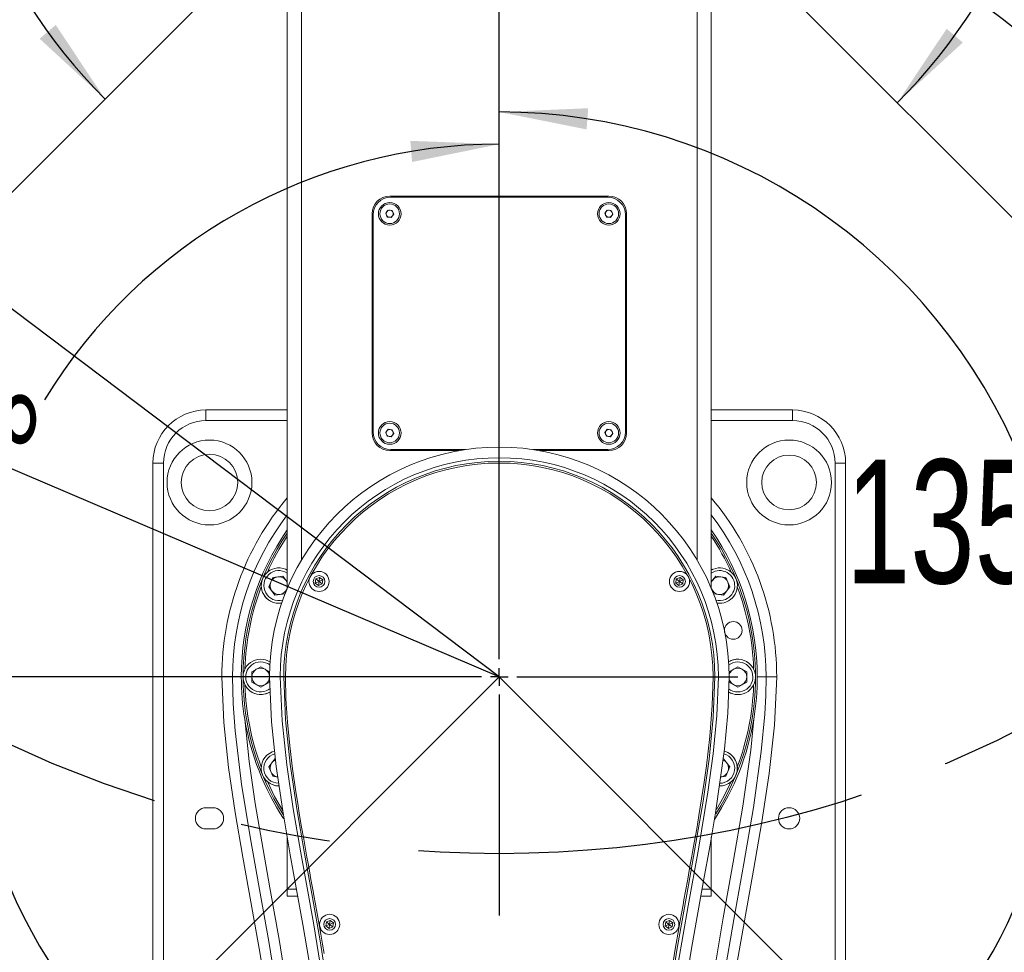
# Model space of a CAD drawing. Header units: millimetres. Extents: x 0 to 479, y 0 to 297.
# Tile 7 of 18: x 170 to 197, y 193 to 219. Entities that reach past the tile are written whole.
import ezdxf

# ---------------------------------------------------------------- set-up
doc = ezdxf.new("R2010")
doc.units = ezdxf.units.MM
doc.linetypes.add('CENTERX2', pattern=[20.32, 12.7, -2.54, 2.54, -2.54])
doc.layers.add('10', color=7, linetype='Continuous')
doc.styles.add('SLDTEXTSTYLE1', font='TXT', dxfattribs={"width": 0.7})
doc.styles.add('SLDTEXTSTYLE3', font='TXT', dxfattribs={"width": 0.7, "bigfont": 'bigfont'})
doc.dimstyles.new('SLDDIMSTYLE0', dxfattribs={"dimtxt": 3.5, "dimasz": 2.5, "dimexe": 0, "dimexo": 0.0625, "dimgap": 0.875, "dimtad": 0, "dimtih": 1, "dimtoh": 1, "dimdec": 4, "dimlfac": 10, "dimzin": 12, "dimdsep": 46, "dimtxsty": 'SLDTEXTSTYLE1', "dimsah": 1, "dimcen": 0.09, "dimazin": 3, "dimtfac": 1, "dimtofl": 0, "dimtmove": 0, "dimatfit": 3, "dimfxl": 0, "dimfrac": 2, "dimtolj": 1, "dimtzin": 12, "dimarcsym": 0})
doc.dimstyles.new('SLDDIMSTYLE1', dxfattribs={"dimtxt": 3.5, "dimasz": 2.5, "dimexe": 0, "dimexo": 0.0625, "dimgap": 0.875, "dimtad": 2, "dimlfac": 10, "dimrnd": 1e-09, "dimzin": 12, "dimdsep": 46, "dimtxsty": 'SLDTEXTSTYLE1', "dimsah": 1, "dimcen": 0.09, "dimadec": 0, "dimazin": 3, "dimtfac": 1, "dimtofl": 0, "dimtmove": 0, "dimatfit": 3, "dimfxl": 0, "dimfrac": 2, "dimtolj": 1, "dimtzin": 12, "dimarcsym": 0})
doc.dimstyles.new('SLDDIMSTYLE2', dxfattribs={"dimtxt": 3.5, "dimasz": 2.5, "dimexe": 0, "dimexo": 0.0625, "dimgap": 0.875, "dimtad": 0, "dimtih": 1, "dimtoh": 1, "dimlfac": 10, "dimrnd": 1e-09, "dimzin": 12, "dimdsep": 46, "dimtxsty": 'SLDTEXTSTYLE1', "dimsah": 1, "dimcen": 0, "dimadec": 0, "dimazin": 3, "dimtfac": 1, "dimtofl": 0, "dimtmove": 0, "dimatfit": 3, "dimfxl": 0, "dimfrac": 2, "dimtolj": 1, "dimtzin": 12, "dimarcsym": 0})
doc.dimstyles.new('SLDDIMSTYLE3', dxfattribs={"dimtxt": 3.5, "dimasz": 2.5, "dimexe": 0, "dimexo": 0.0625, "dimgap": 0.875, "dimtad": 0, "dimtih": 1, "dimtoh": 1, "dimdec": 1, "dimlfac": 10, "dimrnd": 1e-09, "dimzin": 12, "dimdsep": 46, "dimtxsty": 'SLDTEXTSTYLE1', "dimsah": 1, "dimcen": 0, "dimadec": 0, "dimazin": 3, "dimtfac": 1, "dimtdec": 1, "dimtofl": 0, "dimtmove": 0, "dimatfit": 3, "dimfxl": 0, "dimfrac": 2, "dimtolj": 1, "dimtzin": 12, "dimarcsym": 0})
doc.dimstyles.new('SLDDIMSTYLE4', dxfattribs={"dimtxt": 3.5, "dimasz": 2.5, "dimexe": 0, "dimexo": 0.0625, "dimgap": 0.875, "dimtad": 2, "dimdec": 1, "dimlfac": 10, "dimrnd": 1e-09, "dimzin": 12, "dimdsep": 46, "dimtxsty": 'SLDTEXTSTYLE1', "dimsah": 1, "dimcen": 0.09, "dimadec": 0, "dimazin": 3, "dimtfac": 1, "dimtdec": 1, "dimtofl": 0, "dimtmove": 0, "dimatfit": 3, "dimfxl": 0, "dimfrac": 2, "dimtolj": 1, "dimtzin": 12, "dimarcsym": 0})

# ---------------------------------------------------------------- blocks, each defined once
blk = doc.blocks.new('*D2')
at = {"layer": '10', "color": 7}
for start, end in [(90, 148.6456), (166.8355, 225)]:
    blk.add_arc((183.209, 200.318), 15.069, start, end, dxfattribs=at)
for points in [[(183.209, 215.387), (180.693, 215.481), (180.742, 214.883)], [(172.554, 189.662), (171.166, 191.763), (170.708, 191.375)]]:
    blk.add_solid(points, dxfattribs=at)
at = {"layer": '10', "color": 7, "insert": (163.529, 208.262, 0.01), "char_height": 3.5, "attachment_point": 1, "style": 'SLDTEXTSTYLE1'}
blk.add_mtext('135°', dxfattribs=at)
blk = doc.blocks.new('*D3')
at = {"layer": '10', "color": 7}
for start, end in [(22.2354, 90), (315, 5.8825)]:
    blk.add_arc((183.209, 200.318), 15.979, start, end, dxfattribs=at)
for points in [[(183.209, 216.297), (185.679, 215.804), (185.725, 216.403)], [(194.508, 189.019), (196.362, 190.723), (195.906, 191.114)]]:
    blk.add_solid(points, dxfattribs=at)
at = {"layer": '10', "color": 7, "insert": (193.015, 206.467, 0.01), "char_height": 3.5, "attachment_point": 1, "style": 'SLDTEXTSTYLE1'}
blk.add_mtext('135°', dxfattribs=at)
blk = doc.blocks.new('*D4')
at = {"layer": '10', "color": 7}
for start, end in [(21.4335, 90), (315, 5.0818)]:
    blk.add_arc((183.209, 227.818), 15.926, start, end, dxfattribs=at)
for points in [[(183.209, 243.744), (185.678, 243.251), (185.725, 243.849)], [(194.471, 216.557), (196.324, 218.261), (195.868, 218.651)]]:
    blk.add_solid(points, dxfattribs=at)
at = {"layer": '10', "color": 7, "insert": (193.015, 233.74, 0.01), "char_height": 3.5, "attachment_point": 1, "style": 'SLDTEXTSTYLE1'}
blk.add_mtext('135°', dxfattribs=at)
blk = doc.blocks.new('*D5')
at = {"layer": '10', "color": 7}
for start, end in [(90, 158.3518), (174.8696, 225)]:
    blk.add_arc((183.209, 227.818), 15.776, start, end, dxfattribs=at)
for points in [[(183.209, 243.594), (180.694, 243.696), (180.741, 243.098)], [(172.054, 216.663), (170.659, 218.759), (170.203, 218.369)]]:
    blk.add_solid(points, dxfattribs=at)
at = {"layer": '10', "color": 7, "insert": (162.149, 233.74, 0.01), "char_height": 3.5, "attachment_point": 1, "style": 'SLDTEXTSTYLE1'}
blk.add_mtext('135°', dxfattribs=at)
blk = doc.blocks.new('*D6')
at = {"layer": '10', "color": 7}
for p, q in [((176.459, 200.318), (142.461, 200.318)), ((142.961, 200.318), (142.961, 170.418)), ((172.209, 170.418), (142.461, 170.418))]:
    blk.add_line(p, q, dxfattribs=at)
for points in [[(142.961, 200.318), (142.661, 197.818), (143.261, 197.818)], [(142.961, 170.418), (143.261, 172.918), (142.661, 172.918)]]:
    blk.add_solid(points, dxfattribs=at)
at = {"layer": '10', "color": 7, "insert": (138.449, 181.964, 0.01), "char_height": 3.5, "attachment_point": 1, "rotation": 90, "style": 'SLDTEXTSTYLE1'}
blk.add_mtext('299', dxfattribs=at)
blk = doc.blocks.new('*D8')
at = {"layer": '10', "color": 7}
for p, q in [((183.209, 227.818), (255.856, 227.818)), ((255.356, 172.818), (255.356, 227.818)), ((183.209, 172.818), (255.856, 172.818))]:
    blk.add_line(p, q, dxfattribs=at)
for points in [[(255.356, 227.818), (255.056, 225.318), (255.656, 225.318)], [(255.356, 172.818), (255.656, 175.318), (255.056, 175.318)]]:
    blk.add_solid(points, dxfattribs=at)
at = {"layer": '10', "color": 7, "char_height": 3.5, "attachment_point": 1, "rotation": 90}
for s, insert, style in [('750\\M+1816A', (250.82, 205.673, 0.01), 'SLDTEXTSTYLE3'), ('\\M+18169', (250.82, 198.315, 0.01), 'SLDTEXTSTYLE3'), ('%%c', (250.845, 201.485, 0.01), 'SLDTEXTSTYLE1'), ('550', (250.82, 190.397, 0.01), 'SLDTEXTSTYLE1'), ('%%c', (250.845, 186.208, 0.01), 'SLDTEXTSTYLE1')]:
    blk.add_mtext(s, dxfattribs=dict(at, insert=insert, style=style))
blk = doc.blocks.new('*D9')
at = {"layer": '10', "color": 7}
for p, q in [((126.486, 243.108), (102.022, 243.108)), ((135.31, 236.452), (126.486, 243.108)), ((183.209, 200.318), (135.31, 236.452))]:
    blk.add_line(p, q, dxfattribs=at)
blk.add_solid([(135.31, 236.452), (133.495, 238.197), (133.133, 237.718)], dxfattribs=at)
at = {"layer": '10', "color": 7, "char_height": 3.5, "attachment_point": 1}
for s, insert, style in [('R600', (102.022, 247.62, 0.01), 'SLDTEXTSTYLE1'), ('\\M+18169R700\\M+1816A', (111.394, 247.62, 0.01), 'SLDTEXTSTYLE3')]:
    blk.add_mtext(s, dxfattribs=dict(at, insert=insert, style=style))
blk = doc.blocks.new('*D10')
at = {"layer": '10', "color": 7}
for p, q in [((126.708, 224.392), (93.772, 224.392)), ((161.655, 209.502), (126.708, 224.392)), ((183.209, 200.318), (161.655, 209.502))]:
    blk.add_line(p, q, dxfattribs=at)
blk.add_solid([(161.655, 209.502), (159.473, 210.758), (159.238, 210.206)], dxfattribs=at)
at = {"layer": '10', "color": 7, "char_height": 3.5, "attachment_point": 1}
for s, insert, style in [('\\M+18169R271.8\\M+1816A', (107.251, 228.904, 0.01), 'SLDTEXTSTYLE3'), ('R234.3', (93.772, 228.904, 0.01), 'SLDTEXTSTYLE1')]:
    blk.add_mtext(s, dxfattribs=dict(at, insert=insert, style=style))
blk = doc.blocks.new('*D11')
at = {"layer": '10', "color": 7}
for p, q in [((176.459, 200.318), (150.909, 200.318)), ((151.409, 180.866), (151.409, 200.318)), ((170.15, 180.866), (150.909, 180.866))]:
    blk.add_line(p, q, dxfattribs=at)
for points in [[(151.409, 200.318), (151.109, 197.818), (151.709, 197.818)], [(151.409, 180.866), (151.709, 183.366), (151.109, 183.366)]]:
    blk.add_solid(points, dxfattribs=at)
at = {"layer": '10', "color": 7, "insert": (146.898, 185.134, 0.01), "char_height": 3.5, "attachment_point": 1, "rotation": 90, "style": 'SLDTEXTSTYLE1'}
blk.add_mtext('194.5', dxfattribs=at)
blk = doc.blocks.new('SW_CENTERMARKSYMBOL_0')
at = {"layer": '10', "color": 0}
for p, q in [((0, 0.5), (0, 58.985)), ((-0.5, 0), (-6.75, 0)), ((0, 0), (-0.25, 0)), ((0, 0), (0, 0.25)), ((0, 0), (0, -0.25)), ((0, 0), (0.25, 0)), ((0.5, 0), (6.75, 0)), ((0, -0.5), (0, -6.75))]:
    blk.add_line(p, q, dxfattribs=at)

msp = doc.modelspace()

# ---------------------------------------------------------------- linework, layer by layer
at = {"color": 7, "linetype": 'Continuous', "lineweight": 0}
for p, q in [((177.209388, 222.603865), (177.209388, 202.81804)), ((189.209388, 222.609741), (189.209388, 202.81804)), ((177.609388, 222.141965), (177.609388, 203.61804)), ((188.809388, 222.141969), (188.809388, 203.61804)), ((186.309388, 213.918041), (180.109388, 213.918041)), ((186.279388, 213.88804), (180.139388, 213.88804)), ((179.609388, 213.41804), (179.609388, 207.21804)), ((179.994919, 213.433215), (180.065296, 213.524761)), ((180.039011, 213.326495), (179.994919, 213.433215)), ((180.065296, 213.524761), (180.179764, 213.509585)), ((180.179764, 213.509585), (180.223856, 213.402865)), ((186.194919, 213.433215), (186.265296, 213.524761)), ((186.239011, 213.326495), (186.194919, 213.433215)), ((186.265296, 213.524761), (186.379764, 213.509585)), ((186.379764, 213.509585), (186.423856, 213.402865)), ((186.809388, 207.21804), (186.809388, 213.41804)), ((179.639388, 213.388041), (179.639388, 207.24804)), ((180.15348, 213.311319), (180.039011, 213.326495)), ((180.223856, 213.402865), (180.15348, 213.311319)), ((186.35348, 213.311319), (186.239011, 213.326495)), ((186.423856, 213.402865), (186.35348, 213.311319)), ((186.779388, 207.24804), (186.779388, 213.388041)), ((174.909388, 207.56804), (174.909388, 207.86804)), ((174.909388, 207.86804), (177.209388, 207.86804)), ((189.209388, 207.86804), (191.509387, 207.86804)), ((191.509387, 207.86804), (191.509387, 207.56804)), ((177.209388, 207.56804), (174.909388, 207.56804)), ((191.509387, 207.56804), (189.209388, 207.56804)), ((179.994919, 207.233215), (180.065296, 207.324761)), ((180.065296, 207.324761), (180.179764, 207.309585)), ((180.179764, 207.309585), (180.223856, 207.202865)), ((186.194919, 207.233215), (186.265296, 207.324761)), ((186.265296, 207.324761), (186.379764, 207.309585)), ((186.379764, 207.309585), (186.423856, 207.202865)), ((180.039011, 207.126495), (179.994919, 207.233215)), ((180.15348, 207.11132), (180.039011, 207.126495)), ((180.223856, 207.202865), (180.15348, 207.11132)), ((186.239011, 207.126495), (186.194919, 207.233215)), ((186.35348, 207.11132), (186.239011, 207.126495)), ((186.423856, 207.202865), (186.35348, 207.11132)), ((180.139388, 206.74804), (182.25802, 206.74804)), ((184.160755, 206.74804), (186.279388, 206.74804)), ((180.109388, 206.71804), (182.073606, 206.71804)), ((184.345169, 206.71804), (186.309388, 206.71804)), ((173.409388, 185.818041), (173.409388, 206.36804)), ((173.709388, 206.36804), (173.409388, 206.36804)), ((173.709388, 206.36804), (173.709388, 185.818041)), ((192.709388, 185.818041), (192.709388, 206.36804)), ((193.009387, 206.36804), (192.709388, 206.36804)), ((193.009387, 206.36804), (193.009387, 185.818041)), ((176.686995, 202.863474), (176.797467, 203.130175)), ((176.797467, 203.130175), (177.083672, 203.167854)), ((177.083672, 203.167854), (177.209388, 203.004019)), ((177.164542, 203.363093), (177.209388, 203.341853)), ((177.164542, 203.363093), (177.209388, 203.341853)), ((178.017843, 203.088417), (178.124563, 203.132509)), ((178.109388, 203.01804), (178.124563, 203.132509)), ((178.124563, 203.132509), (178.216108, 203.062132)), ((188.217843, 203.088417), (188.324563, 203.132509)), ((188.309388, 203.01804), (188.324563, 203.132509)), ((188.324563, 203.132509), (188.416108, 203.062132)), ((189.209388, 203.341853), (189.254233, 203.363093)), ((189.209388, 203.004019), (189.335104, 203.167854)), ((189.335104, 203.167854), (189.621309, 203.130175)), ((189.621309, 203.130175), (189.73178, 202.863474)), ((176.86273, 202.634452), (176.686995, 202.863474)), ((178.002668, 202.973948), (178.017843, 203.088417)), ((178.109388, 203.01804), (178.002668, 202.973948)), ((178.094213, 202.903572), (178.002668, 202.973948)), ((178.109388, 203.01804), (178.017843, 203.088417)), ((178.109388, 203.01804), (178.094213, 202.903572)), ((178.200933, 202.947664), (178.094213, 202.903572)), ((178.109388, 203.01804), (178.216108, 203.062132)), ((178.109388, 203.01804), (178.200933, 202.947664)), ((178.216108, 203.062132), (178.200933, 202.947664)), ((188.202667, 202.973948), (188.217843, 203.088417)), ((188.309388, 203.01804), (188.202667, 202.973948)), ((188.294213, 202.903572), (188.202667, 202.973948)), ((188.309388, 203.01804), (188.217843, 203.088417)), ((188.309388, 203.01804), (188.294213, 202.903572)), ((188.400933, 202.947664), (188.294213, 202.903572)), ((188.309388, 203.01804), (188.416108, 203.062132)), ((188.309388, 203.01804), (188.400933, 202.947664)), ((188.416108, 203.062132), (188.400933, 202.947664)), ((189.73178, 202.863474), (189.556046, 202.634452)), ((177.148935, 202.672132), (176.86273, 202.634452)), ((177.209388, 202.818077), (177.148935, 202.672132)), ((177.209388, 202.819203), (177.204171, 202.805482)), ((189.209388, 202.819203), (189.214605, 202.805482)), ((189.26984, 202.672132), (189.209388, 202.818077)), ((189.556046, 202.634452), (189.26984, 202.672132)), ((176.209388, 200.462378), (176.459387, 200.606715)), ((176.459387, 200.606715), (176.709388, 200.462378)), ((189.709388, 200.462378), (189.959388, 200.606715)), ((189.959388, 200.606715), (190.209388, 200.462378)), ((175.659388, 200.31804), (175.359387, 200.31804)), ((175.659388, 200.31804), (175.909388, 200.31804)), ((176.209388, 200.173703), (176.209388, 200.462378)), ((176.709388, 200.462378), (176.709388, 200.173703)), ((176.709388, 200.31804), (177.009388, 200.31804)), ((189.709388, 200.31804), (189.409388, 200.31804)), ((189.709388, 200.173703), (189.709388, 200.462378)), ((190.209388, 200.462378), (190.209388, 200.173703)), ((190.759387, 200.31804), (190.509388, 200.31804)), ((191.059388, 200.31804), (190.759387, 200.31804)), ((176.459387, 200.029365), (176.209388, 200.173703)), ((176.709388, 200.173703), (176.459387, 200.029365)), ((189.959388, 200.029365), (189.709388, 200.173703)), ((190.209388, 200.173703), (189.959388, 200.029365)), ((176.781859, 198.196867), (176.851167, 198.219806)), ((176.781859, 198.196867), (176.850398, 198.219612)), ((176.686995, 197.772607), (176.86273, 198.001628)), ((189.556046, 198.001628), (189.73178, 197.772607)), ((176.797467, 197.505906), (176.686995, 197.772607)), ((189.73178, 197.772607), (189.621309, 197.505906)), ((176.941709, 197.486916), (176.797467, 197.505906)), ((189.621309, 197.505906), (189.469487, 197.485918)), ((174.909388, 196.61804), (175.109388, 196.61804)), ((175.109388, 196.01804), (174.909388, 196.01804)), ((177.209388, 195.793375), (177.209388, 194.31804)), ((189.209388, 195.786832), (189.209388, 194.31804)), ((177.209388, 194.31804), (177.209388, 194.11804)), ((177.209388, 194.31804), (177.470827, 194.31804)), ((188.94908, 194.31804), (189.209388, 194.31804)), ((189.209388, 194.31804), (189.209388, 194.11804)), ((177.209388, 194.11804), (177.506014, 194.11804)), ((188.9142, 194.11804), (189.209388, 194.11804)), ((178.302667, 193.273948), (178.317843, 193.388417)), ((178.317843, 193.388417), (178.424563, 193.432509)), ((178.409388, 193.31804), (178.317843, 193.388417)), ((178.409388, 193.31804), (178.424563, 193.432509)), ((178.409388, 193.31804), (178.516108, 193.362133)), ((178.424563, 193.432509), (178.516108, 193.362133)), ((178.516108, 193.362133), (178.500933, 193.247663)), ((187.902668, 193.273948), (187.917843, 193.388417)), ((187.917843, 193.388417), (188.024563, 193.432509)), ((188.009388, 193.31804), (187.917843, 193.388417)), ((188.009388, 193.31804), (188.024563, 193.432509)), ((188.009388, 193.31804), (188.116108, 193.362133)), ((188.024563, 193.432509), (188.116108, 193.362133)), ((188.116108, 193.362133), (188.100933, 193.247663)), ((178.409388, 193.31804), (178.302667, 193.273948)), ((178.394212, 193.203572), (178.302667, 193.273948)), ((178.409388, 193.31804), (178.394212, 193.203572)), ((178.500933, 193.247663), (178.394212, 193.203572)), ((178.409388, 193.31804), (178.500933, 193.247663)), ((188.009388, 193.31804), (187.902668, 193.273948)), ((187.994212, 193.203572), (187.902668, 193.273948)), ((188.009388, 193.31804), (187.994212, 193.203572)), ((188.100933, 193.247663), (187.994212, 193.203572)), ((188.009388, 193.31804), (188.100933, 193.247663))]:
    msp.add_line(p, q, dxfattribs=at)
at = {"color": 7, "linetype": 'Continuous', "lineweight": 0, "flags": 128}
for points in [[(177.059348, 184.610835), (177.052628, 185.915321), (177.020769, 187.219313), (176.946551, 188.52532), (176.824719, 189.827726), (176.648448, 191.181956), (176.434132, 192.530819), (175.952737, 195.223699), (175.736239, 196.485482), (175.549482, 197.751853), (175.412883, 199.032251), (175.359387, 200.31804)], [(177.356631, 185.515967), (177.32983, 186.971848), (177.254947, 188.427398), (177.118313, 189.901308), (176.923934, 191.371092), (176.685719, 192.838656), (176.424055, 194.302717), (176.157125, 195.792776), (175.916344, 197.287588), (175.734601, 198.795087), (175.679811, 199.554997), (175.659388, 200.31804)], [(178.365864, 187.346707), (178.310763, 188.344649), (178.22754, 189.341413), (178.1162, 190.337701), (177.979824, 191.331537), (177.823378, 192.32242), (177.652818, 193.311206), (177.296272, 195.286488), (177.082705, 196.532454), (176.897889, 197.783548), (176.763254, 199.045524), (176.709388, 200.31804)], [(177.009388, 200.31804), (177.061993, 199.07332), (177.194554, 197.828601), (177.37859, 196.581993), (177.591612, 195.339161), (177.948844, 193.360012), (178.27657, 191.3756), (178.525647, 189.375404), (178.665612, 187.359008)], [(177.109388, 200.31804), (177.16006, 199.10177), (177.292507, 197.850808), (177.479242, 196.585904), (177.696014, 195.323348), (177.921927, 194.07504), (178.139913, 192.848499), (178.435642, 190.972366), (178.647165, 189.152816), (178.765514, 187.363446)], [(177.159388, 200.31804), (177.173383, 199.702381), (177.215358, 199.037696), (177.279916, 198.371169), (177.359899, 197.7222), (177.454102, 197.067033), (177.504991, 196.740683), (177.561063, 196.396018), (177.616479, 196.067107), (177.674663, 195.730984), (177.735, 195.389522), (177.764807, 195.222871), (177.79824, 195.037015), (177.835298, 194.831954), (177.878998, 194.59106), (177.930669, 194.306475), (177.970343, 194.087884), (177.998018, 193.935286), (178.014261, 193.845553), (178.014261, 193.845552), (178.014261, 193.845549), (178.014262, 193.845546), (178.014263, 193.84554), (178.014266, 193.845526), (178.014271, 193.845498), (178.014281, 193.845443), (178.014301, 193.845333), (178.01434, 193.845113), (178.01442, 193.844672), (178.014578, 193.843793), (178.014896, 193.842033), (178.015531, 193.838515), (178.016798, 193.831489), (178.019326, 193.81747), (178.024354, 193.789578), (178.034293, 193.734358), (178.053711, 193.626192), (178.090706, 193.418945), (178.157328, 193.040787), (178.205881, 192.759812), (178.251391, 192.491283)], [(187.653262, 187.363446), (187.764233, 189.071118), (187.960108, 190.804853), (188.234529, 192.588912), (188.561281, 194.429749), (188.77382, 195.611049), (188.974295, 196.80295), (189.144646, 197.994855), (189.264088, 199.172422), (189.309388, 200.31804)], [(187.753164, 187.359008), (187.857898, 188.984759), (188.03427, 190.604333), (188.275469, 192.22501), (188.555857, 193.839588), (188.846365, 195.445438), (189.11457, 197.054996), (189.26396, 198.138148), (189.369432, 199.226617), (189.409388, 200.31804)], [(189.709388, 200.31804), (189.673729, 199.295991), (189.580759, 198.273942), (189.326848, 196.475751), (189.162909, 195.514229), (188.99041, 194.554103), (188.6478, 192.633462), (188.459305, 191.467327), (188.315958, 190.443488), (188.198587, 189.415719), (188.110664, 188.382722), (188.052912, 187.346707)], [(188.090742, 192.024346), (188.188403, 192.615989), (188.290313, 193.205538), (188.330182, 193.430824), (188.373332, 193.672293), (188.408977, 193.870245), (188.434775, 194.012594), (188.478591, 194.254059), (188.540428, 194.59464), (188.585779, 194.844665), (188.624312, 195.057966), (188.658852, 195.250105), (188.689397, 195.421083), (188.725561, 195.625326), (188.794453, 196.021324), (188.85853, 196.400956), (188.934172, 196.869655), (189.004972, 197.33756), (189.069004, 197.798198), (189.166577, 198.632927), (189.235986, 199.512633), (189.259388, 200.31804)], [(190.759387, 200.31804), (190.749411, 199.791423), (190.721642, 199.264806), (190.623627, 198.211571), (190.400701, 196.623171), (190.128421, 195.040475), (189.842443, 193.459887), (189.5728, 191.876359), (189.348085, 190.301693), (189.185745, 188.71711), (189.094019, 187.118928), (189.062144, 185.515967)], [(191.059388, 200.31804), (190.999325, 198.949334), (190.847365, 197.586821), (190.638708, 196.218834), (190.399927, 194.855603), (189.919961, 192.143903), (189.713543, 190.780965), (189.54976, 189.412381), (189.450355, 188.216553), (189.390657, 187.01805), (189.364914, 185.814618), (189.359428, 184.610835)], [(176.008361, 199.120032), (176.131998, 197.923979), (176.30423, 196.733643), (176.719218, 194.356371), (176.981352, 192.888991), (177.22029, 191.417773), (177.415781, 189.936425), (177.554184, 188.448785), (177.629556, 186.985138), (177.656624, 185.51804)], [(188.762151, 185.51804), (188.79475, 187.121105), (188.885161, 188.721684), (189.049389, 190.32632), (189.276522, 191.923472), (189.545557, 193.503115), (189.830718, 195.080024), (190.103154, 196.659325), (190.325609, 198.246006), (190.410414, 199.120032)], [(177.07413, 196.549935), (176.852165, 196.937845), (176.646834, 197.356133)], [(189.771941, 197.356133), (189.566611, 196.937845), (189.355987, 196.568465)]]:
    msp.add_lwpolyline(points, dxfattribs=at)
at = {"color": 7, "linetype": 'Continuous', "lineweight": 0}
for centre, radius in [((180.109388, 213.41804), 0.32), ((180.109388, 213.41804), 0.277), ((186.309388, 213.41804), 0.32), ((186.309388, 213.41804), 0.277), ((180.109388, 207.21804), 0.32), ((180.109388, 207.21804), 0.277), ((186.309388, 207.21804), 0.32), ((186.309388, 207.21804), 0.277), ((175.009388, 205.81804), 1.2), ((191.409388, 205.81804), 1.2), ((175.009388, 205.81804), 0.8), ((191.409388, 205.81804), 0.775), ((178.109388, 203.01804), 0.285), ((178.109388, 203.01804), 0.165), ((188.309388, 203.01804), 0.285), ((188.309388, 203.01804), 0.165), ((189.829688, 201.6349), 0.25), ((191.409388, 196.31804), 0.3), ((178.409388, 193.31804), 0.285), ((178.409388, 193.31804), 0.165), ((188.009388, 193.31804), 0.285), ((188.009388, 193.31804), 0.165)]:
    msp.add_circle(centre, radius, dxfattribs=at)
for centre, radius, start, end in [((180.109388, 213.41804), 0.5, 90, 180), ((180.139388, 213.38804), 0.5, 90, 180), ((186.279388, 213.38804), 0.5, 0, 90), ((186.309388, 213.41804), 0.5, 0, 90), ((180.109388, 213.41804), 0.1, 142.4482808, 202.4482808), ((180.109388, 213.41804), 0.1, 82.4482808, 142.4482808), ((180.109388, 213.41804), 0.1, 22.4482808, 82.4482808), ((180.109388, 213.41804), 0.1, 322.4482808, 22.4482808), ((186.309388, 213.41804), 0.1, 142.4482808, 202.4482808), ((186.309388, 213.41804), 0.1, 82.4482808, 142.4482808), ((186.309388, 213.41804), 0.1, 22.4482808, 82.4482808), ((186.309388, 213.41804), 0.1, 322.4482808, 22.4482808), ((180.109388, 213.41804), 0.1, 202.4482808, 262.4482808), ((180.109388, 213.41804), 0.1, 262.4482808, 322.4482808), ((186.309388, 213.41804), 0.1, 202.4482808, 262.4482808), ((186.309388, 213.41804), 0.1, 262.4482808, 322.4482808), ((174.909388, 206.36804), 1.5, 90, 180), ((191.509388, 206.36804), 1.5, 0, 90), ((174.909388, 206.36804), 1.2, 90, 180), ((191.509388, 206.36804), 1.2, 0, 90), ((180.109388, 207.21804), 0.1, 82.4482808, 142.4482808), ((180.109388, 207.21804), 0.1, 22.4482808, 82.4482808), ((186.309388, 207.21804), 0.1, 82.4482808, 142.4482808), ((186.309388, 207.21804), 0.1, 22.4482808, 82.4482808), ((180.109388, 207.21804), 0.5, 180, 270), ((180.139388, 207.24804), 0.5, 180, 270), ((180.109388, 207.21804), 0.1, 142.4482808, 202.4482808), ((180.109388, 207.21804), 0.1, 202.4482808, 262.4482808), ((180.109388, 207.21804), 0.1, 262.4482808, 322.4482808), ((180.109388, 207.21804), 0.1, 322.4482808, 22.4482808), ((186.309388, 207.21804), 0.1, 142.4482808, 202.4482808), ((186.309388, 207.21804), 0.1, 202.4482808, 262.4482808), ((186.279388, 207.24804), 0.5, 270, 360), ((186.309388, 207.21804), 0.1, 262.4482808, 322.4482808), ((186.309388, 207.21804), 0.5, 270, 0), ((186.309388, 207.21804), 0.1, 322.4482808, 22.4482808), ((183.209388, 200.31804), 6.5, 360, 180), ((183.209388, 200.31804), 6.2, 360, 180), ((183.209388, 200.31804), 6.1, 0, 180), ((183.209388, 200.31804), 6.05, 0, 180), ((183.209388, 200.31804), 7.85, 139.8475302, 180), ((183.209388, 200.31804), 7.85, 360, 40.1524698), ((183.209388, 200.31804), 7.55, 142.6271166, 180), ((183.209388, 200.31804), 7.55, 360, 37.3728834), ((183.209388, 200.31804), 7.3, 145.2772371, 180), ((183.209388, 200.31804), 7.25, 145.8515757, 180), ((183.209388, 200.31804), 7.2, 146.4426902, 155.7086973), ((183.209388, 200.31804), 7.3, 360, 34.7227629), ((183.209388, 200.31804), 7.25, 327.6724354, 34.1484243), ((183.209388, 200.31804), 7.2, 24.2913027, 33.5573098), ((176.973201, 202.901153), 0.5, 67.5, 279.3554308), ((189.445575, 202.901153), 0.5, 292.5, 118.1884885), ((176.973201, 202.901153), 0.425, 56.2387313, 285.004485), ((176.973201, 202.901153), 0.25, 97.5, 157.5), ((176.973201, 202.901153), 0.25, 37.5, 97.5), ((189.445575, 202.901153), 0.425, 292.5, 123.7612687), ((189.445575, 202.901153), 0.25, 82.5, 142.5), ((189.445575, 202.901153), 0.25, 22.5, 82.5), ((183.209388, 200.31804), 7.2, 159.2913027, 178.2086973), ((176.973201, 202.901153), 0.5, 157.5, 279.3554308), ((176.973201, 202.901153), 0.25, 157.5, 217.5), ((176.973201, 202.901153), 0.25, 19.1352573, 37.5), ((189.445575, 202.901153), 0.25, 142.5, 160.8647427), ((189.445575, 202.901153), 0.25, 322.5, 22.5), ((183.209388, 200.31804), 7.2, 1.7913027, 20.7086973), ((176.973201, 202.901153), 0.25, 217.5, 277.5), ((176.973201, 202.901153), 0.25, 277.5, 337.5), ((189.445575, 202.901153), 0.25, 202.5, 262.5), ((189.445575, 202.901153), 0.25, 262.5, 322.5), ((189.445575, 202.901153), 0.425, 254.995515, 292.5), ((189.445575, 202.901153), 0.5, 260.6445692, 292.5), ((189.445575, 202.901153), 0.5, 260.6445692, 292.5), ((176.459388, 200.31804), 0.5, 90, 303.0152771), ((176.459388, 200.31804), 0.425, 90, 309.2479261), ((176.459388, 200.31804), 0.5, 58.1445692, 90), ((176.459388, 200.31804), 0.5, 58.1445692, 90), ((176.459388, 200.31804), 0.425, 52.495515, 90), ((189.959388, 200.31804), 0.5, 90, 121.8554308), ((189.959388, 200.31804), 0.5, 270, 121.8554308), ((189.959388, 200.31804), 0.425, 270, 127.504485), ((183.209384, 200.318037), 7.299996, 179.9999769, 189.4455599), ((176.459388, 200.31804), 0.5, 180, 303.0636575), ((183.209388, 200.31804), 7.25, 180, 212.4877438), ((176.459388, 200.31804), 0.25, 120, 180), ((176.459388, 200.31804), 0.25, 180, 240), ((176.459388, 200.31804), 0.25, 60, 120), ((176.459388, 200.31804), 0.25, 0, 60), ((176.459388, 200.31804), 0.25, 300, 0), ((189.959388, 200.31804), 0.25, 120, 180), ((189.959388, 200.31804), 0.25, 180, 240), ((189.959388, 200.31804), 0.25, 60, 120), ((189.959388, 200.31804), 0.25, 0, 60), ((189.959388, 200.31804), 0.25, 300, 0), ((183.209355, 200.31804), 7.300033, 350.5544639, 359.9999993), ((183.209388, 200.31804), 7.2, 181.7913027, 200.7086973), ((176.459388, 200.31804), 0.25, 240, 300), ((189.959388, 200.31804), 0.25, 240, 300), ((183.209388, 200.31804), 7.2, 339.2913027, 358.2086973), ((189.959388, 200.31804), 0.5, 237.3382037, 270), ((189.959388, 200.31804), 0.5, 237.5815189, 270), ((189.959388, 200.31804), 0.425, 231.9327176, 270), ((183.209388, 200.31804), 7.3, 189.4455783, 213.2828135), ((183.209388, 200.31804), 7.3, 326.5024509, 350.5544217), ((176.973201, 197.734927), 0.5, 112.5, 270.6129634), ((176.973201, 197.734927), 0.425, 105.615154, 269.1117192), ((189.445575, 197.734927), 0.5, 268.8412523, 75.1097267), ((189.445575, 197.734927), 0.425, 269.874876, 74.0324455), ((189.445575, 197.734927), 0.5, 337.5, 75.1376401), ((176.973201, 197.734927), 0.25, 142.5, 202.5), ((176.973201, 197.734927), 0.25, 112.6259294, 142.5), ((189.445575, 197.734927), 0.25, 37.5, 68.2253343), ((189.445575, 197.734927), 0.25, 337.5, 37.5), ((176.973201, 197.734927), 0.5, 202.5, 270.6378323), ((176.973201, 197.734927), 0.25, 202.5, 262.5), ((189.445575, 197.734927), 0.25, 277.5, 337.5), ((174.909388, 196.31804), 0.3, 90, 270), ((175.109388, 196.31804), 0.3, 270, 90)]:
    msp.add_arc(centre, radius, start, end, dxfattribs=at)
at = {"layer": '10', "color": 7}
for p, q in [((183.209388, 227.81804), (160.228418, 204.837071)), ((183.209388, 227.81804), (206.190357, 204.837071)), ((183.209388, 200.31804), (140.782981, 157.891633)), ((183.209388, 200.31804), (225.635795, 157.891633))]:
    msp.add_line(p, q, dxfattribs=at)
at = {"layer": '10', "color": 7, "linetype": 'CENTERX2'}
for centre, radius in [((183.209388, 227.81804), 32.499999), ((183.209388, 200.31804), 27.5)]:
    msp.add_circle(centre, radius, dxfattribs=at)
at = {"layer": '10', "color": 7}
for radius, start, end in [(60, 315, 225), (23.429044, 303.8620821, 236.8707113)]:
    msp.add_arc((183.209388, 200.31804), radius, start, end, dxfattribs=at)

# ---------------------------------------------------------------- block references
msp.add_blockref('SW_CENTERMARKSYMBOL_0', (183.209388, 200.31804), dxfattribs=at)

# ---------------------------------------------------------------- dimensions: what is measured, and where the dimension line sits
for base, line1, line2, picture, middle in [((175.829464, 213.456651), ((183.209388, 193.56804), (183.209388, 259.302991)), ((183.209388, 200.31804), (140.782981, 157.891633)), '*D2', (169.233844, 205.954578)), ((174.347661, 240.869484), ((183.209388, 259.302991), (183.209388, 193.56804)), ((183.209388, 227.81804), (160.228418, 204.837071)), '*D5', (167.853589, 231.433263)), ((198.266549, 194.968642), ((183.209388, 200.31804), (225.635795, 157.891633)), ((183.209388, 193.56804), (183.209388, 259.302991)), '*D3', (198.719759, 204.160246)), ((198.178935, 222.381672), ((183.209388, 227.81804), (206.190357, 204.837071)), ((183.209388, 259.302991), (183.209388, 193.56804)), '*D4', (198.719759, 231.433263))]:
    dim = msp.add_angular_dim_2l(base=base, line1=line1, line2=line2, dimstyle='SLDDIMSTYLE0', dxfattribs=at)
    dim.commit()
    dim.dimension.update_dxf_attribs({"geometry": picture, "text_midpoint": middle, "dimtype": 162})
for mpoint, text, dimstyle, picture, middle in [((135.309901, 236.451669), '<>（R700）', 'SLDDIMSTYLE2', '*D9', (113.460151, 245.312728)), ((161.655287, 209.501766), '<>（R271.8）', 'SLDDIMSTYLE3', '*D10', (109.446212, 226.596392))]:
    dim = msp.add_radius_dim(center=(183.209388, 200.31804), mpoint=mpoint, text=text, dimstyle=dimstyle, dxfattribs=at)
    dim.commit()
    dim.dimension.update_dxf_attribs({"geometry": picture, "text_midpoint": middle, "dimtype": 164})
dim = msp.add_linear_dim(base=(252.955584, 227.81804), p1=(183.209388, 172.81804), p2=(183.209388, 227.81804), angle=90, text='%%c<>（%%c750）', dimstyle='SLDDIMSTYLE1', dxfattribs=at)
dim.commit()
dim.dimension.update_dxf_attribs({"geometry": '*D8', "text_midpoint": (252.955584, 200.31804), "dimtype": 160})
for base, p1, p2, dimstyle, picture, middle in [((142.960911, 170.41804), (176.459388, 200.31804), (172.209388, 170.41804), 'SLDDIMSTYLE1', '*D6', (142.960911, 185.891434)), ((151.409388, 200.31804), (170.150382, 180.865985), (176.459388, 200.31804), 'SLDDIMSTYLE4', '*D11', (151.409388, 191.073814))]:
    dim = msp.add_linear_dim(base=base, p1=p1, p2=p2, angle=90, dimstyle=dimstyle, dxfattribs=at)
    dim.commit()
    dim.dimension.update_dxf_attribs({"geometry": picture, "text_midpoint": middle, "dimtype": 160})

doc.saveas('drawing.dxf')
